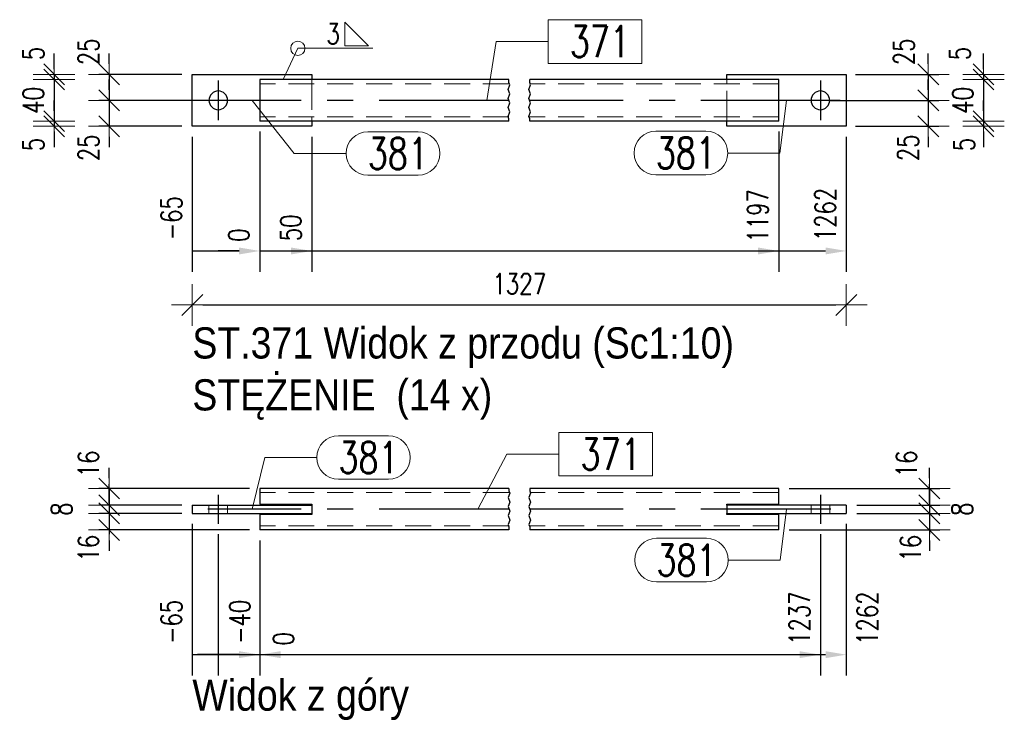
# Model space of a CAD drawing. Header units: millimetres. Extents: x -1005 to 207, y 18226 to 18896.
# Tile 28 of 50: x -273 to -178, y 18331 to 18398. Entities that reach past the tile are written whole.
import ezdxf

# ---------------------------------------------------------------- set-up
doc = ezdxf.new("R2010")
doc.units = ezdxf.units.MM
doc.header["$LTSCALE"] = 10
doc.linetypes.add('HIDDEN', pattern=[0.375, 0.25, -0.125])
doc.linetypes.add('MITTE', pattern=[2, 1.25, -0.25, 0.25, -0.25])
doc.layers.get('Defpoints').update_dxf_attribs({"color": 1})
for name, color, linetype, lineweight in [('PS_DIM', 4, 'Continuous', 13), ('PS_Hidden', 2, 'HIDDEN', 9), ('PS_Pos', 1, 'Continuous', 15), ('PS_Shape', 161, 'Continuous', 30), ('PS_SOLID', 7, 'Continuous', 30), ('PS_TEXT', 3, 'Continuous', 18), ('PS_Weld', 1, 'Continuous', 9)]:
    doc.layers.add(name, color=color, linetype=linetype, lineweight=lineweight)
doc.layers.add('PS_Mid', color=5, linetype='MITTE')
doc.styles.add('gil', font='txt', dxfattribs={"width": 0.9})
doc.styles.add('simplex', font='simplex.shx', dxfattribs={"width": 0.75})
doc.dimstyles.new('1_10_GŁ_DS1-LS10', dxfattribs={"dimtxt": 2, "dimasz": 2, "dimexe": 2, "dimexo": 1, "dimgap": 1, "dimtad": 1, "dimjust": 4, "dimdec": 0, "dimlfac": 10, "dimtxsty": 'simplex', "dimblk1": 'NONE', "dimsah": 1, "dimcen": 2, "dimclrd": 256, "dimclre": 256, "dimclrt": 3, "dimadec": 1, "dimazin": 0, "dimtfac": 1, "dimtdec": 0, "dimtmove": 2, "dimatfit": 3, "dimfxl": 1, "dimarcsym": 0})
doc.dimstyles.new('1_10_PRZ', dxfattribs={"dimtxt": 2, "dimasz": 1, "dimexe": 2, "dimexo": 5, "dimgap": 1, "dimtad": 1, "dimdec": 0, "dimlfac": 10, "dimtxsty": 'simplex', "dimblk": 'dimznak', "dimcen": 2, "dimse1": 1, "dimse2": 1, "dimclrt": 3, "dimadec": 1, "dimazin": 0, "dimtfac": 1, "dimtdec": 0, "dimtix": 1, "dimtmove": 2, "dimatfit": 3, "dimldrblk": 'dim-grot', "dimfxl": 1, "dimarcsym": 0})
doc.dimstyles.new('1_10_PRZ_DS1-LS10', dxfattribs={"dimtxt": 2, "dimasz": 1, "dimexe": 2, "dimexo": 5, "dimgap": 1, "dimtad": 1, "dimdec": 0, "dimlfac": 10, "dimtxsty": 'simplex', "dimblk": 'dimznak', "dimcen": 2, "dimse1": 1, "dimse2": 1, "dimclrt": 3, "dimadec": 1, "dimazin": 0, "dimtfac": 1, "dimtdec": 0, "dimtix": 1, "dimtmove": 2, "dimatfit": 3, "dimldrblk": 'dim-grot', "dimfxl": 1, "dimarcsym": 0})
doc.dimstyles.new('1_10_SC', dxfattribs={"dimtxt": 2, "dimasz": 1, "dimexe": 1, "dimexo": 1, "dimgap": 1, "dimtad": 1, "dimdec": 0, "dimlfac": 10, "dimtxsty": 'simplex', "dimblk": 'dimznak', "dimcen": 2, "dimclrd": 256, "dimclre": 256, "dimclrt": 3, "dimadec": 1, "dimazin": 0, "dimtfac": 1, "dimtdec": 0, "dimtix": 1, "dimtmove": 2, "dimatfit": 3, "dimldrblk": 'dim-grot', "dimfxl": 1, "dimarcsym": 0})

# ---------------------------------------------------------------- blocks, each defined once
blk = doc.blocks.new('*D1398')
at = {"layer": 'Defpoints', "color": 0, "transparency": 16777216}
for p in [(-256.469, 18387.804), (-249.969, 18388.304), (-249.969, 18375.804)]:
    blk.add_point(p, dxfattribs=at)
at = {"layer": 'PS_DIM', "lineweight": -2, "transparency": 16777216}
for p, q in [((-256.469, 18386.804), (-256.469, 18373.804)), ((-249.969, 18387.304), (-249.969, 18373.804)), ((-256.469, 18375.804), (-251.969, 18375.804))]:
    blk.add_line(p, q, dxfattribs=at)
at = {"layer": 'PS_DIM', "transparency": 16777216}
blk.add_solid([(-251.969, 18376.138), (-251.969, 18375.471), (-249.969, 18375.804)], dxfattribs=at)
at = {"layer": 'PS_DIM', "color": 3, "transparency": 16777216, "insert": (-258.489, 18378.967), "char_height": 2, "attachment_point": 5, "rotation": 90, "style": 'simplex'}
blk.add_mtext('-65', dxfattribs=at)
blk = doc.blocks.new('_None')
blk = doc.blocks.new('*D1399')
at = {"layer": 'Defpoints', "color": 0, "transparency": 16777216}
for p in [(-249.969, 18388.304), (-249.969, 18388.304), (-249.969, 18375.804)]:
    blk.add_point(p, dxfattribs=at)
at = {"layer": 'PS_DIM', "lineweight": -2, "transparency": 16777216}
for p, q in [((-249.969, 18387.304), (-249.969, 18373.804)), ((-249.969, 18387.304), (-249.969, 18373.804)), ((-251.969, 18375.804), (-253.969, 18375.804)), ((-249.969, 18375.804), (-247.969, 18375.804))]:
    blk.add_line(p, q, dxfattribs=at)
at = {"layer": 'PS_DIM', "transparency": 16777216}
blk.add_solid([(-251.969, 18376.138), (-251.969, 18375.471), (-249.969, 18375.804)], dxfattribs=at)
at = {"layer": 'PS_DIM', "color": 3, "transparency": 16777216, "insert": (-251.989, 18377.324), "char_height": 2, "attachment_point": 5, "rotation": 90, "style": 'simplex'}
blk.add_mtext('0', dxfattribs=at)
blk = doc.blocks.new('*D1400')
at = {"layer": 'Defpoints', "color": 0, "transparency": 16777216}
for p in [(-249.969, 18388.304), (-244.969, 18387.804), (-244.969, 18375.804)]:
    blk.add_point(p, dxfattribs=at)
at = {"layer": 'PS_DIM', "lineweight": -2, "transparency": 16777216}
for p, q in [((-249.969, 18387.304), (-249.969, 18373.804)), ((-244.969, 18386.804), (-244.969, 18373.804)), ((-249.969, 18375.804), (-246.969, 18375.804))]:
    blk.add_line(p, q, dxfattribs=at)
at = {"layer": 'PS_DIM', "transparency": 16777216}
blk.add_solid([(-246.969, 18376.138), (-246.969, 18375.471), (-244.969, 18375.804)], dxfattribs=at)
at = {"layer": 'PS_DIM', "color": 3, "transparency": 16777216, "insert": (-246.989, 18378.039), "char_height": 2, "attachment_point": 5, "rotation": 90, "style": 'simplex'}
blk.add_mtext('50', dxfattribs=at)
blk = doc.blocks.new('*D1401')
at = {"layer": 'Defpoints', "color": 0, "transparency": 16777216}
for p in [(-249.969, 18388.304), (-199.969, 18388.304), (-199.969, 18375.804)]:
    blk.add_point(p, dxfattribs=at)
at = {"layer": 'PS_DIM', "lineweight": -2, "transparency": 16777216}
for p, q in [((-249.969, 18387.304), (-249.969, 18373.804)), ((-199.969, 18387.304), (-199.969, 18373.804)), ((-249.969, 18375.804), (-201.969, 18375.804))]:
    blk.add_line(p, q, dxfattribs=at)
at = {"layer": 'PS_DIM', "transparency": 16777216}
blk.add_solid([(-201.969, 18376.138), (-201.969, 18375.471), (-199.969, 18375.804)], dxfattribs=at)
at = {"layer": 'PS_DIM', "color": 3, "transparency": 16777216, "insert": (-201.989, 18379.182), "char_height": 2, "attachment_point": 5, "rotation": 90, "style": 'simplex'}
blk.add_mtext('1197', dxfattribs=at)
blk = doc.blocks.new('*D1402')
at = {"layer": 'Defpoints', "color": 0, "transparency": 16777216}
for p in [(-249.969, 18388.304), (-193.469, 18387.804), (-193.469, 18375.804)]:
    blk.add_point(p, dxfattribs=at)
at = {"layer": 'PS_DIM', "lineweight": -2, "transparency": 16777216}
for p, q in [((-249.969, 18387.304), (-249.969, 18373.804)), ((-193.469, 18386.804), (-193.469, 18373.804)), ((-249.969, 18375.804), (-195.469, 18375.804))]:
    blk.add_line(p, q, dxfattribs=at)
at = {"layer": 'PS_DIM', "transparency": 16777216}
blk.add_solid([(-195.469, 18376.138), (-195.469, 18375.471), (-193.469, 18375.804)], dxfattribs=at)
at = {"layer": 'PS_DIM', "color": 3, "transparency": 16777216, "insert": (-195.489, 18379.324), "char_height": 2, "attachment_point": 5, "rotation": 90, "style": 'simplex'}
blk.add_mtext('1262', dxfattribs=at)
blk = doc.blocks.new('dimznak')
at = {"color": 0}
for points in [[(0, 2), (0, -2)], [(-2, 0), (2, 0)]]:
    blk.add_lwpolyline(points, dxfattribs=at)
at = {"color": 2}
blk.add_lwpolyline([(1, 1), (-1, -1)], dxfattribs=at)
blk = doc.blocks.new('*D1403')
at = {"layer": 'Defpoints', "color": 0, "transparency": 16777216}
for p in [(-256.469, 18392.804), (-264.469, 18390.304), (-253.969, 18390.304)]:
    blk.add_point(p, dxfattribs=at)
at = {"layer": 'PS_DIM', "lineweight": -2, "transparency": 16777216}
for p, q in [((-264.469, 18393.804), (-264.469, 18394.804)), ((-257.469, 18392.804), (-265.469, 18392.804)), ((-264.469, 18392.804), (-264.469, 18390.304)), ((-254.969, 18390.304), (-265.469, 18390.304)), ((-264.469, 18389.304), (-264.469, 18388.304))]:
    blk.add_line(p, q, dxfattribs=at)
for p, rotation in [((-264.469, 18392.804), 270), ((-264.469, 18390.304), 90)]:
    blk.add_blockref('dimznak', p, dxfattribs=dict(at, rotation=rotation))
at = {"layer": 'PS_DIM', "color": 3, "transparency": 16777216, "insert": (-266.469, 18394.965), "char_height": 2, "attachment_point": 5, "rotation": 90, "style": 'simplex'}
blk.add_mtext('25', dxfattribs=at)
blk = doc.blocks.new('dim-grot')
blk.add_hatch(color=256).paths.add_polyline_path([(0, 0), (-2, 0.5), (-2, -0.5)])
blk.add_lwpolyline([(0, 0), (-2, 0.5), (-2, -0.5), (0, 0)])
blk = doc.blocks.new('*D1404')
at = {"layer": 'Defpoints', "color": 0, "transparency": 16777216}
for p in [(-253.969, 18390.304), (-264.469, 18387.804), (-256.469, 18387.804)]:
    blk.add_point(p, dxfattribs=at)
at = {"layer": 'PS_DIM', "lineweight": -2, "transparency": 16777216}
for p, q in [((-264.469, 18391.304), (-264.469, 18392.304)), ((-254.969, 18390.304), (-265.469, 18390.304)), ((-264.469, 18390.304), (-264.469, 18387.804)), ((-257.469, 18387.804), (-265.469, 18387.804)), ((-264.469, 18386.804), (-264.469, 18385.804))]:
    blk.add_line(p, q, dxfattribs=at)
for p, rotation in [((-264.469, 18390.304), 270), ((-264.469, 18387.804), 90)]:
    blk.add_blockref('dimznak', p, dxfattribs=dict(at, rotation=rotation))
at = {"layer": 'PS_DIM', "color": 3, "transparency": 16777216, "insert": (-266.469, 18385.724), "char_height": 2, "attachment_point": 5, "rotation": 90, "style": 'simplex'}
blk.add_mtext('25', dxfattribs=at)
blk = doc.blocks.new('*D1405')
at = {"layer": 'Defpoints', "color": 0, "transparency": 16777216}
for p in [(-269.787, 18392.304), (-256.469, 18392.804), (-249.969, 18392.304)]:
    blk.add_point(p, dxfattribs=at)
at = {"layer": 'PS_DIM', "color": 0, "lineweight": -2, "transparency": 16777216}
for p, q in [((-269.787, 18393.804), (-269.787, 18394.804)), ((-269.787, 18392.804), (-269.787, 18392.304)), ((-269.787, 18391.304), (-269.787, 18390.304))]:
    blk.add_line(p, q, dxfattribs=at)
for p, rotation in [((-269.787, 18392.804), 270), ((-269.787, 18392.304), 90)]:
    blk.add_blockref('dimznak', p, dxfattribs=dict(at, rotation=rotation))
at = {"layer": 'PS_DIM', "color": 3, "transparency": 16777216, "insert": (-271.787, 18394.813), "char_height": 2, "attachment_point": 5, "rotation": 90, "style": 'simplex'}
blk.add_mtext('5', dxfattribs=at)
blk = doc.blocks.new('*D1406')
at = {"layer": 'Defpoints', "color": 0, "transparency": 16777216}
for p in [(-249.969, 18392.304), (-269.787, 18388.304), (-249.969, 18388.304)]:
    blk.add_point(p, dxfattribs=at)
at = {"layer": 'PS_DIM', "color": 0, "lineweight": -2, "transparency": 16777216}
for p, q in [((-269.787, 18393.304), (-269.787, 18394.304)), ((-269.787, 18392.304), (-269.787, 18388.304)), ((-269.787, 18387.304), (-269.787, 18386.304))]:
    blk.add_line(p, q, dxfattribs=at)
for p, rotation in [((-269.787, 18392.304), 270), ((-269.787, 18388.304), 90)]:
    blk.add_blockref('dimznak', p, dxfattribs=dict(at, rotation=rotation))
at = {"layer": 'PS_DIM', "color": 3, "transparency": 16777216, "insert": (-271.787, 18390.304), "char_height": 2, "attachment_point": 5, "rotation": 90, "style": 'simplex'}
blk.add_mtext('40', dxfattribs=at)
blk = doc.blocks.new('*D1407')
at = {"layer": 'Defpoints', "color": 0, "transparency": 16777216}
for p in [(-269.787, 18387.804), (-256.469, 18387.804), (-249.969, 18388.304)]:
    blk.add_point(p, dxfattribs=at)
at = {"layer": 'PS_DIM', "color": 0, "lineweight": -2, "transparency": 16777216}
for p, q in [((-269.787, 18389.304), (-269.787, 18390.304)), ((-269.787, 18388.304), (-269.787, 18387.804)), ((-269.787, 18386.804), (-269.787, 18385.804))]:
    blk.add_line(p, q, dxfattribs=at)
for p, rotation in [((-269.787, 18388.304), 270), ((-269.787, 18387.804), 90)]:
    blk.add_blockref('dimznak', p, dxfattribs=dict(at, rotation=rotation))
at = {"layer": 'PS_DIM', "color": 3, "transparency": 16777216, "insert": (-271.787, 18386.058), "char_height": 2, "attachment_point": 5, "rotation": 90, "style": 'simplex'}
blk.add_mtext('5', dxfattribs=at)
blk = doc.blocks.new('*D1408')
at = {"layer": 'Defpoints', "color": 0, "transparency": 16777216}
for p in [(-193.569, 18392.804), (-196.069, 18390.304), (-185.569, 18390.304)]:
    blk.add_point(p, dxfattribs=at)
at = {"layer": 'PS_DIM', "lineweight": -2, "transparency": 16777216}
for p, q in [((-185.569, 18393.804), (-185.569, 18394.804)), ((-192.569, 18392.804), (-184.569, 18392.804)), ((-185.569, 18392.804), (-185.569, 18390.304)), ((-195.069, 18390.304), (-184.569, 18390.304)), ((-185.569, 18389.304), (-185.569, 18388.304))]:
    blk.add_line(p, q, dxfattribs=at)
for p, rotation in [((-185.569, 18392.804), 270), ((-185.569, 18390.304), 90)]:
    blk.add_blockref('dimznak', p, dxfattribs=dict(at, rotation=rotation))
at = {"layer": 'PS_DIM', "color": 3, "transparency": 16777216, "insert": (-187.927, 18394.965), "char_height": 2, "attachment_point": 5, "rotation": 90, "style": 'simplex'}
blk.add_mtext('25', dxfattribs=at)
blk = doc.blocks.new('*D1409')
at = {"layer": 'Defpoints', "color": 0, "transparency": 16777216}
for p in [(-196.069, 18390.304), (-193.569, 18387.804), (-185.569, 18387.804)]:
    blk.add_point(p, dxfattribs=at)
at = {"layer": 'PS_DIM', "lineweight": -2, "transparency": 16777216}
for p, q in [((-185.569, 18391.304), (-185.569, 18392.304)), ((-195.069, 18390.304), (-184.569, 18390.304)), ((-185.569, 18390.304), (-185.569, 18387.804)), ((-192.569, 18387.804), (-184.569, 18387.804)), ((-185.569, 18386.804), (-185.569, 18385.804))]:
    blk.add_line(p, q, dxfattribs=at)
for p, rotation in [((-185.569, 18390.304), 270), ((-185.569, 18387.804), 90)]:
    blk.add_blockref('dimznak', p, dxfattribs=dict(at, rotation=rotation))
at = {"layer": 'PS_DIM', "color": 3, "transparency": 16777216, "insert": (-187.522, 18385.724), "char_height": 2, "attachment_point": 5, "rotation": 90, "style": 'simplex'}
blk.add_mtext('25', dxfattribs=at)
blk = doc.blocks.new('*D1410')
at = {"layer": 'Defpoints', "color": 0, "transparency": 16777216}
for p in [(-200.069, 18392.304), (-193.569, 18392.804), (-180.25, 18392.304)]:
    blk.add_point(p, dxfattribs=at)
at = {"layer": 'PS_DIM', "color": 0, "lineweight": -2, "transparency": 16777216}
for p, q in [((-180.25, 18393.804), (-180.25, 18394.804)), ((-180.25, 18392.804), (-180.25, 18392.304)), ((-180.25, 18391.304), (-180.25, 18390.304))]:
    blk.add_line(p, q, dxfattribs=at)
for p, rotation in [((-180.25, 18392.804), 270), ((-180.25, 18392.304), 90)]:
    blk.add_blockref('dimznak', p, dxfattribs=dict(at, rotation=rotation))
at = {"layer": 'PS_DIM', "color": 3, "transparency": 16777216, "insert": (-182.529, 18394.813), "char_height": 2, "attachment_point": 5, "rotation": 90, "style": 'simplex'}
blk.add_mtext('5', dxfattribs=at)
blk = doc.blocks.new('*D1411')
at = {"layer": 'Defpoints', "color": 0, "transparency": 16777216}
for p in [(-200.069, 18392.304), (-200.069, 18388.304), (-180.25, 18388.304)]:
    blk.add_point(p, dxfattribs=at)
at = {"layer": 'PS_DIM', "color": 0, "lineweight": -2, "transparency": 16777216}
for p, q in [((-180.25, 18393.304), (-180.25, 18394.304)), ((-180.25, 18392.304), (-180.25, 18388.304)), ((-180.25, 18387.304), (-180.25, 18386.304))]:
    blk.add_line(p, q, dxfattribs=at)
for p, rotation in [((-180.25, 18392.304), 270), ((-180.25, 18388.304), 90)]:
    blk.add_blockref('dimznak', p, dxfattribs=dict(at, rotation=rotation))
at = {"layer": 'PS_DIM', "color": 3, "transparency": 16777216, "insert": (-182.25, 18390.304), "char_height": 2, "attachment_point": 5, "rotation": 90, "style": 'simplex'}
blk.add_mtext('40', dxfattribs=at)
blk = doc.blocks.new('*D1412')
at = {"layer": 'Defpoints', "color": 0, "transparency": 16777216}
for p in [(-200.069, 18388.304), (-193.569, 18387.804), (-180.25, 18387.804)]:
    blk.add_point(p, dxfattribs=at)
at = {"layer": 'PS_DIM', "color": 0, "lineweight": -2, "transparency": 16777216}
for p, q in [((-180.25, 18389.304), (-180.25, 18390.304)), ((-180.25, 18388.304), (-180.25, 18387.804)), ((-180.25, 18386.804), (-180.25, 18385.804))]:
    blk.add_line(p, q, dxfattribs=at)
for p, rotation in [((-180.25, 18388.304), 270), ((-180.25, 18387.804), 90)]:
    blk.add_blockref('dimznak', p, dxfattribs=dict(at, rotation=rotation))
at = {"layer": 'PS_DIM', "color": 3, "transparency": 16777216, "insert": (-182.124, 18386.058), "char_height": 2, "attachment_point": 5, "rotation": 90, "style": 'simplex'}
blk.add_mtext('5', dxfattribs=at)
blk = doc.blocks.new('*D1413')
at = {"layer": 'Defpoints', "color": 0, "transparency": 16777216}
for p in [(-256.469, 18350.543), (-249.969, 18348.943), (-249.969, 18336.943)]:
    blk.add_point(p, dxfattribs=at)
at = {"layer": 'PS_DIM', "lineweight": -2, "transparency": 16777216}
for p, q in [((-256.469, 18349.543), (-256.469, 18334.943)), ((-249.969, 18347.943), (-249.969, 18334.943)), ((-256.469, 18336.943), (-251.969, 18336.943))]:
    blk.add_line(p, q, dxfattribs=at)
at = {"layer": 'PS_DIM', "transparency": 16777216}
blk.add_solid([(-251.969, 18337.277), (-251.969, 18336.61), (-249.969, 18336.943)], dxfattribs=at)
at = {"layer": 'PS_DIM', "color": 3, "transparency": 16777216, "insert": (-258.489, 18340.106), "char_height": 2, "attachment_point": 5, "rotation": 90, "style": 'simplex'}
blk.add_mtext('-65', dxfattribs=at)
blk = doc.blocks.new('*D1414')
at = {"layer": 'Defpoints', "color": 0, "transparency": 16777216}
for p in [(-253.969, 18349.543), (-249.969, 18348.943), (-249.969, 18336.943)]:
    blk.add_point(p, dxfattribs=at)
at = {"layer": 'PS_DIM', "lineweight": -2, "transparency": 16777216}
for p, q in [((-253.969, 18348.543), (-253.969, 18334.943)), ((-249.969, 18347.943), (-249.969, 18334.943)), ((-253.969, 18336.943), (-255.969, 18336.943)), ((-253.969, 18336.943), (-249.969, 18336.943)), ((-247.969, 18336.943), (-245.969, 18336.943))]:
    blk.add_line(p, q, dxfattribs=at)
at = {"layer": 'PS_DIM', "transparency": 16777216}
blk.add_solid([(-247.969, 18337.277), (-247.969, 18336.61), (-249.969, 18336.943)], dxfattribs=at)
at = {"layer": 'PS_DIM', "color": 3, "transparency": 16777216, "insert": (-251.895, 18340.106), "char_height": 2, "attachment_point": 5, "rotation": 90, "style": 'simplex'}
blk.add_mtext('-40', dxfattribs=at)
blk = doc.blocks.new('*D1415')
at = {"layer": 'Defpoints', "color": 0, "transparency": 16777216}
for p in [(-249.969, 18348.943), (-249.969, 18348.943), (-249.969, 18336.943)]:
    blk.add_point(p, dxfattribs=at)
at = {"layer": 'PS_DIM', "lineweight": -2, "transparency": 16777216}
for p, q in [((-249.969, 18347.943), (-249.969, 18334.943)), ((-249.969, 18347.943), (-249.969, 18334.943)), ((-251.969, 18336.943), (-253.969, 18336.943)), ((-249.969, 18336.943), (-247.969, 18336.943))]:
    blk.add_line(p, q, dxfattribs=at)
at = {"layer": 'PS_DIM', "transparency": 16777216}
blk.add_solid([(-251.969, 18337.277), (-251.969, 18336.61), (-249.969, 18336.943)], dxfattribs=at)
at = {"layer": 'PS_DIM', "color": 3, "transparency": 16777216, "insert": (-247.686, 18338.463), "char_height": 2, "attachment_point": 5, "rotation": 90, "style": 'simplex'}
blk.add_mtext('0', dxfattribs=at)
blk = doc.blocks.new('*D1416')
at = {"layer": 'Defpoints', "color": 0, "transparency": 16777216}
for p in [(-249.969, 18348.943), (-195.969, 18349.543), (-195.969, 18336.943)]:
    blk.add_point(p, dxfattribs=at)
at = {"layer": 'PS_DIM', "lineweight": -2, "transparency": 16777216}
for p, q in [((-249.969, 18347.943), (-249.969, 18334.943)), ((-195.969, 18348.543), (-195.969, 18334.943)), ((-249.969, 18336.943), (-197.969, 18336.943))]:
    blk.add_line(p, q, dxfattribs=at)
at = {"layer": 'PS_DIM', "transparency": 16777216}
blk.add_solid([(-197.969, 18337.277), (-197.969, 18336.61), (-195.969, 18336.943)], dxfattribs=at)
at = {"layer": 'PS_DIM', "color": 3, "transparency": 16777216, "insert": (-197.989, 18340.463), "char_height": 2, "attachment_point": 5, "rotation": 90, "style": 'simplex'}
blk.add_mtext('1237', dxfattribs=at)
blk = doc.blocks.new('*D1417')
at = {"layer": 'Defpoints', "color": 0, "transparency": 16777216}
for p in [(-193.469, 18350.543), (-249.969, 18348.943), (-193.469, 18336.943)]:
    blk.add_point(p, dxfattribs=at)
at = {"layer": 'PS_DIM', "lineweight": -2, "transparency": 16777216}
for p, q in [((-193.469, 18349.543), (-193.469, 18334.943)), ((-249.969, 18347.943), (-249.969, 18334.943)), ((-249.969, 18336.943), (-195.469, 18336.943))]:
    blk.add_line(p, q, dxfattribs=at)
at = {"layer": 'PS_DIM', "transparency": 16777216}
blk.add_solid([(-195.469, 18337.277), (-195.469, 18336.61), (-193.469, 18336.943)], dxfattribs=at)
at = {"layer": 'PS_DIM', "color": 3, "transparency": 16777216, "insert": (-191.449, 18340.463), "char_height": 2, "attachment_point": 5, "rotation": 90, "style": 'simplex'}
blk.add_mtext('1262', dxfattribs=at)
blk = doc.blocks.new('*D1418')
at = {"layer": 'Defpoints', "color": 0, "transparency": 16777216}
for p in [(-249.969, 18352.943), (-264.469, 18351.343), (-256.469, 18351.343)]:
    blk.add_point(p, dxfattribs=at)
at = {"layer": 'PS_DIM', "lineweight": -2, "transparency": 16777216}
for p, q in [((-264.469, 18353.943), (-264.469, 18354.943)), ((-250.969, 18352.943), (-265.469, 18352.943)), ((-264.469, 18352.943), (-264.469, 18351.343)), ((-257.469, 18351.343), (-265.469, 18351.343)), ((-264.469, 18350.343), (-264.469, 18349.343))]:
    blk.add_line(p, q, dxfattribs=at)
for p, rotation in [((-264.469, 18352.943), 270), ((-264.469, 18351.343), 90)]:
    blk.add_blockref('dimznak', p, dxfattribs=dict(at, rotation=rotation))
at = {"layer": 'PS_DIM', "color": 3, "transparency": 16777216, "insert": (-266.469, 18355.319), "char_height": 2, "attachment_point": 5, "rotation": 90, "style": 'simplex'}
blk.add_mtext('16', dxfattribs=at)
blk = doc.blocks.new('*D1419')
at = {"layer": 'Defpoints', "color": 0, "transparency": 16777216}
for p in [(-264.469, 18350.543), (-256.469, 18351.343), (-256.469, 18350.543)]:
    blk.add_point(p, dxfattribs=at)
at = {"layer": 'PS_DIM', "lineweight": -2, "transparency": 16777216}
for p, q in [((-264.469, 18352.343), (-264.469, 18353.343)), ((-257.469, 18351.343), (-265.469, 18351.343)), ((-257.469, 18350.543), (-265.469, 18350.543)), ((-264.469, 18351.343), (-264.469, 18350.543)), ((-264.469, 18349.543), (-264.469, 18348.543))]:
    blk.add_line(p, q, dxfattribs=at)
for p, rotation in [((-264.469, 18351.343), 270), ((-264.469, 18350.543), 90)]:
    blk.add_blockref('dimznak', p, dxfattribs=dict(at, rotation=rotation))
at = {"layer": 'PS_DIM', "color": 3, "transparency": 16777216, "insert": (-269.067, 18350.943), "char_height": 2, "attachment_point": 5, "rotation": 90, "style": 'simplex'}
blk.add_mtext('8', dxfattribs=at)
blk = doc.blocks.new('*D1420')
at = {"layer": 'Defpoints', "color": 0, "transparency": 16777216}
for p in [(-256.469, 18350.543), (-264.469, 18348.943), (-249.969, 18348.943)]:
    blk.add_point(p, dxfattribs=at)
at = {"layer": 'PS_DIM', "lineweight": -2, "transparency": 16777216}
for p, q in [((-264.469, 18351.543), (-264.469, 18352.543)), ((-257.469, 18350.543), (-265.469, 18350.543)), ((-264.469, 18350.543), (-264.469, 18348.943)), ((-250.969, 18348.943), (-265.469, 18348.943)), ((-264.469, 18347.943), (-264.469, 18346.943))]:
    blk.add_line(p, q, dxfattribs=at)
for p, rotation in [((-264.469, 18350.543), 270), ((-264.469, 18348.943), 90)]:
    blk.add_blockref('dimznak', p, dxfattribs=dict(at, rotation=rotation))
at = {"layer": 'PS_DIM', "color": 3, "transparency": 16777216, "insert": (-266.469, 18347.186), "char_height": 2, "attachment_point": 5, "rotation": 90, "style": 'simplex'}
blk.add_mtext('16', dxfattribs=at)
blk = doc.blocks.new('*D1421')
at = {"layer": 'Defpoints', "color": 0, "transparency": 16777216}
for p in [(-199.969, 18352.943), (-193.469, 18351.343), (-185.469, 18351.343)]:
    blk.add_point(p, dxfattribs=at)
at = {"layer": 'PS_DIM', "lineweight": -2, "transparency": 16777216}
for p, q in [((-185.469, 18353.943), (-185.469, 18354.943)), ((-198.969, 18352.943), (-184.469, 18352.943)), ((-185.469, 18352.943), (-185.469, 18351.343)), ((-192.469, 18351.343), (-184.469, 18351.343)), ((-185.469, 18350.343), (-185.469, 18349.343))]:
    blk.add_line(p, q, dxfattribs=at)
for p, rotation in [((-185.469, 18352.943), 270), ((-185.469, 18351.343), 90)]:
    blk.add_blockref('dimznak', p, dxfattribs=dict(at, rotation=rotation))
at = {"layer": 'PS_DIM', "color": 3, "transparency": 16777216, "insert": (-187.667, 18355.319), "char_height": 2, "attachment_point": 5, "rotation": 90, "style": 'simplex'}
blk.add_mtext('16', dxfattribs=at)
blk = doc.blocks.new('*D1422')
at = {"layer": 'Defpoints', "color": 0, "transparency": 16777216}
for p in [(-193.469, 18351.343), (-193.469, 18350.543), (-185.469, 18350.543)]:
    blk.add_point(p, dxfattribs=at)
at = {"layer": 'PS_DIM', "lineweight": -2, "transparency": 16777216}
for p, q in [((-185.469, 18352.343), (-185.469, 18353.343)), ((-192.469, 18351.343), (-184.469, 18351.343)), ((-192.469, 18350.543), (-184.469, 18350.543)), ((-185.469, 18351.343), (-185.469, 18350.543)), ((-185.469, 18349.543), (-185.469, 18348.543))]:
    blk.add_line(p, q, dxfattribs=at)
for p, rotation in [((-185.469, 18351.343), 270), ((-185.469, 18350.543), 90)]:
    blk.add_blockref('dimznak', p, dxfattribs=dict(at, rotation=rotation))
at = {"layer": 'PS_DIM', "color": 3, "transparency": 16777216, "insert": (-182.321, 18350.943), "char_height": 2, "attachment_point": 5, "rotation": 90, "style": 'simplex'}
blk.add_mtext('8', dxfattribs=at)
blk = doc.blocks.new('*D1423')
at = {"layer": 'Defpoints', "color": 0, "transparency": 16777216}
for p in [(-193.469, 18350.543), (-199.969, 18348.943), (-185.469, 18348.943)]:
    blk.add_point(p, dxfattribs=at)
at = {"layer": 'PS_DIM', "lineweight": -2, "transparency": 16777216}
for p, q in [((-185.469, 18351.543), (-185.469, 18352.543)), ((-192.469, 18350.543), (-184.469, 18350.543)), ((-185.469, 18350.543), (-185.469, 18348.943)), ((-198.969, 18348.943), (-184.469, 18348.943)), ((-185.469, 18347.943), (-185.469, 18346.943))]:
    blk.add_line(p, q, dxfattribs=at)
for p, rotation in [((-185.469, 18350.543), 270), ((-185.469, 18348.943), 90)]:
    blk.add_blockref('dimznak', p, dxfattribs=dict(at, rotation=rotation))
at = {"layer": 'PS_DIM', "color": 3, "transparency": 16777216, "insert": (-187.286, 18347.186), "char_height": 2, "attachment_point": 5, "rotation": 90, "style": 'simplex'}
blk.add_mtext('16', dxfattribs=at)
blk = doc.blocks.new('*D1453')
at = {"layer": 'Defpoints', "color": 0, "transparency": 16777216}
for p in [(-256.469, 18387.804), (-193.469, 18387.804), (-193.469, 18370.608)]:
    blk.add_point(p, dxfattribs=at)
at = {"layer": 'PS_DIM', "color": 0, "lineweight": -2, "transparency": 16777216}
blk.add_line((-255.469, 18370.608), (-194.469, 18370.608), dxfattribs=at)
at = {"layer": 'PS_DIM', "color": 0, "lineweight": -2, "transparency": 16777216, "rotation": 180}
blk.add_blockref('dimznak', (-256.469, 18370.608), dxfattribs=at)
at = {"layer": 'PS_DIM', "color": 0, "lineweight": -2, "transparency": 16777216}
blk.add_blockref('dimznak', (-193.469, 18370.608), dxfattribs=at)
at = {"layer": 'PS_DIM', "color": 3, "transparency": 16777216, "insert": (-224.969, 18372.648), "char_height": 2, "attachment_point": 5, "style": 'simplex'}
blk.add_mtext('1327', dxfattribs=at)
blk = doc.blocks.new('*X767')
at = {"color": 1}
for p, q in [((-225.969, 18464.462), (-225.969, 18464.759)), ((-225.877, 18464.245), (-225.969, 18464.462)), ((-223.969, 18464.462), (-223.969, 18464.759)), ((-223.877, 18464.245), (-223.969, 18464.462)), ((-226.06, 18463.811), (-225.877, 18464.245)), ((-225.877, 18463.378), (-226.06, 18463.811)), ((-226.06, 18462.945), (-225.877, 18463.378)), ((-224.06, 18463.811), (-223.877, 18464.245)), ((-223.877, 18463.378), (-224.06, 18463.811)), ((-224.06, 18462.945), (-223.877, 18463.378)), ((-225.877, 18462.511), (-226.06, 18462.945)), ((-226.06, 18462.078), (-225.877, 18462.511)), ((-223.877, 18462.511), (-224.06, 18462.945)), ((-224.06, 18462.078), (-223.877, 18462.511)), ((-225.877, 18461.644), (-226.06, 18462.078)), ((-226.06, 18461.211), (-225.877, 18461.644)), ((-223.877, 18461.644), (-224.06, 18462.078)), ((-224.06, 18461.211), (-223.877, 18461.644)), ((-225.969, 18460.994), (-226.06, 18461.211)), ((-225.969, 18460.759), (-225.969, 18460.994)), ((-223.969, 18460.994), (-224.06, 18461.211)), ((-223.969, 18460.759), (-223.969, 18460.994))]:
    blk.add_line(p, q, dxfattribs=at)
at = {"layer": 'PS_Hidden', "color": 2, "linetype": 'HIDDEN'}
for p, q in [((-225.969, 18464.359), (-249.969, 18464.359)), ((-244.969, 18464.759), (-244.969, 18464.359)), ((-244.969, 18464.359), (-244.969, 18461.159)), ((-199.969, 18464.359), (-223.969, 18464.359)), ((-204.969, 18464.759), (-204.969, 18464.359)), ((-204.969, 18461.159), (-204.969, 18464.359)), ((-225.969, 18461.159), (-249.969, 18461.159)), ((-244.969, 18461.159), (-244.969, 18460.759)), ((-199.969, 18461.159), (-223.969, 18461.159)), ((-204.969, 18461.159), (-204.969, 18460.759))]:
    blk.add_line(p, q, dxfattribs=at)
at = {"layer": 'PS_Mid', "color": 5, "linetype": 'MITTE'}
for p, q in [((-253.969, 18464.659), (-253.969, 18460.859)), ((-195.969, 18464.659), (-195.969, 18460.859)), ((-252.069, 18462.759), (-255.869, 18462.759)), ((-225.969, 18462.759), (-254.969, 18462.759)), ((-194.969, 18462.759), (-223.969, 18462.759)), ((-194.069, 18462.759), (-197.869, 18462.759))]:
    blk.add_line(p, q, dxfattribs=at)
at = {"layer": 'PS_SOLID', "color": 7, "linetype": 'Continuous'}
for p, q in [((-256.469, 18465.259), (-244.969, 18465.259)), ((-256.469, 18460.259), (-256.469, 18465.259)), ((-249.969, 18464.759), (-249.969, 18460.759)), ((-225.969, 18464.759), (-249.969, 18464.759)), ((-244.969, 18465.259), (-244.969, 18464.759)), ((-199.969, 18464.759), (-223.969, 18464.759)), ((-204.969, 18465.259), (-193.469, 18465.259)), ((-204.969, 18464.759), (-204.969, 18465.259)), ((-199.969, 18460.759), (-199.969, 18464.759)), ((-193.469, 18465.259), (-193.469, 18460.259)), ((-225.969, 18460.759), (-249.969, 18460.759)), ((-244.969, 18460.759), (-244.969, 18460.259)), ((-199.969, 18460.759), (-223.969, 18460.759)), ((-204.969, 18460.259), (-204.969, 18460.759)), ((-244.969, 18460.259), (-256.469, 18460.259)), ((-193.469, 18460.259), (-204.969, 18460.259))]:
    blk.add_line(p, q, dxfattribs=at)
at = {"layer": 'PS_SOLID', "color": 7, "extrusion": (0, 0, -1)}
for centre in [(253.969, 18462.759), (195.969, 18462.759)]:
    blk.add_circle(centre, 0.9, dxfattribs=at)
blk = doc.blocks.new('*X768')
at = {"color": 1}
for p, q in [((-213.173, 18470.521), (-222.195, 18470.521)), ((-222.195, 18470.521), (-222.195, 18466.321)), ((-213.173, 18466.321), (-213.173, 18470.521)), ((-228.111, 18462.759), (-227.195, 18468.421)), ((-227.195, 18468.421), (-222.195, 18468.421)), ((-222.195, 18466.321), (-213.173, 18466.321))]:
    blk.add_line(p, q, dxfattribs=at)
at = {"color": 30, "style": 'simplex', "width": 0.75}
blk.add_text('371', height=3, dxfattribs=at).set_placement((-220.095, 18466.921))
blk = doc.blocks.new('*X769')
at = {"color": 1}
for p, q in [((-250.719, 18462.759), (-246.651, 18457.643)), ((-239.551, 18459.743), (-234.729, 18459.743)), ((-246.651, 18457.643), (-241.651, 18457.643)), ((-239.551, 18455.543), (-234.729, 18455.543))]:
    blk.add_line(p, q, dxfattribs=at)
for centre, start, end in [((-239.551, 18457.643), 90, 270), ((-234.729, 18457.643), 270, 90)]:
    blk.add_arc(centre, 2.1, start, end, dxfattribs=at)
at = {"color": 30, "style": 'simplex', "width": 0.75}
blk.add_text('381', height=3, dxfattribs=at).set_placement((-239.551, 18456.143))
blk = doc.blocks.new('*X770')
at = {"color": 1}
for p, q in [((-199.219, 18462.759), (-199.889, 18457.689)), ((-211.81, 18459.789), (-206.989, 18459.789)), ((-204.889, 18457.689), (-199.889, 18457.689)), ((-211.81, 18455.589), (-206.989, 18455.589))]:
    blk.add_line(p, q, dxfattribs=at)
for centre, start, end in [((-211.81, 18457.689), 90, 270), ((-206.989, 18457.689), 270, 90)]:
    blk.add_arc(centre, 2.1, start, end, dxfattribs=at)
at = {"color": 30, "style": 'simplex', "width": 0.75}
blk.add_text('381', height=3, dxfattribs=at).set_placement((-211.81, 18456.189))
blk = doc.blocks.new('*X772')
at = {"color": 1}
for p, q in [((-225.877, 18424.946), (-226.06, 18424.512)), ((-226.06, 18424.512), (-225.877, 18424.079)), ((-225.969, 18425.398), (-225.969, 18425.162)), ((-225.969, 18425.162), (-225.877, 18424.946)), ((-223.877, 18424.946), (-224.06, 18424.512)), ((-224.06, 18424.512), (-223.877, 18424.079)), ((-223.969, 18425.398), (-223.969, 18425.162)), ((-223.969, 18425.162), (-223.877, 18424.946)), ((-225.877, 18424.079), (-226.06, 18423.645)), ((-226.06, 18423.645), (-225.877, 18423.212)), ((-223.877, 18424.079), (-224.06, 18423.645)), ((-224.06, 18423.645), (-223.877, 18423.212)), ((-225.877, 18423.212), (-226.06, 18422.778)), ((-226.06, 18422.778), (-225.877, 18422.345)), ((-223.877, 18423.212), (-224.06, 18422.778)), ((-224.06, 18422.778), (-223.877, 18422.345)), ((-225.877, 18422.345), (-226.06, 18421.911)), ((-226.06, 18421.911), (-225.969, 18421.695)), ((-225.969, 18421.695), (-225.969, 18421.398)), ((-223.877, 18422.345), (-224.06, 18421.911)), ((-224.06, 18421.911), (-223.969, 18421.695)), ((-223.969, 18421.695), (-223.969, 18421.398))]:
    blk.add_line(p, q, dxfattribs=at)
at = {"layer": 'PS_Hidden', "color": 2, "linetype": 'HIDDEN'}
for p, q in [((-225.969, 18424.998), (-249.969, 18424.998)), ((-199.969, 18424.998), (-223.969, 18424.998)), ((-254.869, 18422.998), (-254.869, 18423.798)), ((-253.069, 18422.998), (-253.069, 18423.798)), ((-196.869, 18422.998), (-196.869, 18423.798)), ((-195.069, 18422.998), (-195.069, 18423.798)), ((-225.969, 18421.798), (-249.969, 18421.798)), ((-199.969, 18421.798), (-223.969, 18421.798))]:
    blk.add_line(p, q, dxfattribs=at)
at = {"layer": 'PS_Mid', "color": 5, "linetype": 'MITTE'}
for p, q in [((-253.969, 18424.798), (-253.969, 18421.998)), ((-195.969, 18424.798), (-195.969, 18421.998)), ((-225.969, 18423.398), (-254.969, 18423.398)), ((-194.969, 18423.398), (-223.969, 18423.398))]:
    blk.add_line(p, q, dxfattribs=at)
at = {"layer": 'PS_SOLID', "color": 7, "linetype": 'Continuous'}
for p, q in [((-249.969, 18425.398), (-249.969, 18423.898)), ((-225.969, 18425.398), (-249.969, 18425.398)), ((-199.969, 18425.398), (-223.969, 18425.398)), ((-199.969, 18423.898), (-199.969, 18425.398)), ((-256.469, 18423.798), (-244.969, 18423.798)), ((-256.469, 18423.798), (-256.469, 18422.998)), ((-249.969, 18423.898), (-244.969, 18423.898)), ((-244.969, 18423.898), (-244.969, 18423.798)), ((-244.969, 18423.798), (-244.969, 18422.998)), ((-204.969, 18423.798), (-204.969, 18423.898)), ((-204.969, 18423.898), (-199.969, 18423.898)), ((-193.469, 18423.798), (-204.969, 18423.798)), ((-204.969, 18423.798), (-204.969, 18422.998)), ((-193.469, 18423.798), (-193.469, 18422.998)), ((-256.469, 18422.998), (-244.969, 18422.998)), ((-249.969, 18422.898), (-249.969, 18421.398)), ((-244.969, 18422.898), (-249.969, 18422.898)), ((-244.969, 18422.998), (-244.969, 18422.898)), ((-204.969, 18422.998), (-193.469, 18422.998)), ((-204.969, 18422.898), (-204.969, 18422.998)), ((-199.969, 18422.898), (-204.969, 18422.898)), ((-199.969, 18421.398), (-199.969, 18422.898)), ((-225.969, 18421.398), (-249.969, 18421.398)), ((-199.969, 18421.398), (-223.969, 18421.398))]:
    blk.add_line(p, q, dxfattribs=at)
blk = doc.blocks.new('*X773')
at = {"color": 1}
for p, q in [((-212.142, 18430.798), (-221.163, 18430.798)), ((-221.163, 18430.798), (-221.163, 18426.598)), ((-212.142, 18426.598), (-212.142, 18430.798)), ((-228.964, 18423.398), (-226.163, 18428.698)), ((-226.163, 18428.698), (-221.163, 18428.698)), ((-221.163, 18426.598), (-212.142, 18426.598))]:
    blk.add_line(p, q, dxfattribs=at)
at = {"color": 30, "style": 'simplex', "width": 0.75}
blk.add_text('371', height=3, dxfattribs=at).set_placement((-219.063, 18427.198))
blk = doc.blocks.new('*X774')
at = {"color": 1}
for p, q in [((-242.391, 18430.475), (-237.57, 18430.475)), ((-250.719, 18423.398), (-249.491, 18428.375)), ((-249.491, 18428.375), (-244.491, 18428.375)), ((-242.391, 18426.275), (-237.57, 18426.275))]:
    blk.add_line(p, q, dxfattribs=at)
for centre, start, end in [((-242.391, 18428.375), 90, 270), ((-237.57, 18428.375), 270, 90)]:
    blk.add_arc(centre, 2.1, start, end, dxfattribs=at)
at = {"color": 30, "style": 'simplex', "width": 0.75}
blk.add_text('381', height=3, dxfattribs=at).set_placement((-242.391, 18426.875))
blk = doc.blocks.new('*X775')
at = {"color": 1}
for p, q in [((-199.219, 18423.398), (-199.836, 18418.497)), ((-211.757, 18420.597), (-206.936, 18420.597)), ((-204.836, 18418.497), (-199.836, 18418.497)), ((-211.757, 18416.397), (-206.936, 18416.397))]:
    blk.add_line(p, q, dxfattribs=at)
for centre, start, end in [((-211.757, 18418.497), 90, 270), ((-206.936, 18418.497), 270, 90)]:
    blk.add_arc(centre, 2.1, start, end, dxfattribs=at)
at = {"color": 30, "style": 'simplex', "width": 0.75}
blk.add_text('381', height=3, dxfattribs=at).set_placement((-211.757, 18416.997))
blk = doc.blocks.new('*X776')
at = {"color": 3, "style": 'gil', "width": 0.9}
blk.add_text('Widok z góry', height=3, dxfattribs=at).set_placement((-256.469, 18404.005))
blk = doc.blocks.new('*X800')
at = {"color": 3}
for p, q in [((-239.491, 18468), (-241.791, 18470.3)), ((-241.791, 18470.3), (-241.791, 18468)), ((-241.791, 18468), (-239.491, 18468))]:
    blk.add_line(p, q, dxfattribs=at)
at = {"color": 9}
for p, q in [((-247.73, 18464.759), (-246.306, 18467.77)), ((-246.306, 18467.77), (-239.096, 18467.77))]:
    blk.add_line(p, q, dxfattribs=at)
blk.add_circle((-246.306, 18467.77), 0.69, dxfattribs=at)
at = {"color": 2, "style": 'simplex', "width": 0.75}
blk.add_text('3', height=2, dxfattribs=at).set_placement((-243.546, 18468.17))

msp = doc.modelspace()

# ---------------------------------------------------------------- block references
at = {"layer": 'PS_Pos'}
for name in ['*X768', '*X769', '*X770', '*X773', '*X774', '*X775']:
    msp.add_blockref(name, (0, -72.454), dxfattribs=at)
at = {"layer": 'PS_Shape', "color": 40}
for name in ['*X767', '*X772']:
    msp.add_blockref(name, (0, -72.454), dxfattribs=at)
at = {"layer": 'PS_TEXT'}
msp.add_blockref('*X776', (0, -72.454), dxfattribs=at)
at = {"layer": 'PS_Weld'}
msp.add_blockref('*X800', (0, -72.454), dxfattribs=at)

# ---------------------------------------------------------------- texts
at = {"color": 3, "style": 'gil', "width": 0.9}
for s, p in [('ST.371 Widok z przodu (Sc1:10)', (-256.469, 18365.452)), ('STĘŻENIE  (14 x)', (-256.469, 18360.452))]:
    msp.add_text(s, height=3, dxfattribs=at).set_placement(p)

# ---------------------------------------------------------------- dimensions: what is measured, and where the dimension line sits
at = {"layer": 'PS_DIM'}
for base, p1, p2, dimstyle, picture, middle in [((-264.469, 18390.304), (-256.469, 18392.804), (-253.969, 18390.304), '1_10_SC', '*D1403', (-266.469, 18394.965)), ((-185.569, 18390.304), (-193.569, 18392.804), (-196.069, 18390.304), '1_10_SC', '*D1408', (-187.927, 18394.965)), ((-269.787, 18392.304), (-256.469, 18392.804), (-249.969, 18392.304), '1_10_PRZ', '*D1405', (-271.787, 18394.813)), ((-180.25, 18392.304), (-193.569, 18392.804), (-200.069, 18392.304), '1_10_PRZ', '*D1410', (-182.529, 18394.813)), ((-264.469, 18387.804), (-253.969, 18390.304), (-256.469, 18387.804), '1_10_SC', '*D1404', (-266.469, 18385.724)), ((-185.569, 18387.804), (-196.069, 18390.304), (-193.569, 18387.804), '1_10_SC', '*D1409', (-187.522, 18385.724)), ((-269.787, 18387.804), (-249.969, 18388.304), (-256.469, 18387.804), '1_10_PRZ', '*D1407', (-271.787, 18386.058)), ((-180.25, 18387.804), (-200.069, 18388.304), (-193.569, 18387.804), '1_10_PRZ', '*D1412', (-182.124, 18386.058)), ((-264.469, 18351.343), (-249.969, 18352.943), (-256.469, 18351.343), '1_10_SC', '*D1418', (-266.469, 18355.319)), ((-185.469, 18351.343), (-199.969, 18352.943), (-193.469, 18351.343), '1_10_SC', '*D1421', (-187.667, 18355.319)), ((-264.469, 18350.543), (-256.469, 18351.343), (-256.469, 18350.543), '1_10_SC', '*D1419', (-269.067, 18350.943)), ((-264.469, 18348.943), (-256.469, 18350.543), (-249.969, 18348.943), '1_10_SC', '*D1420', (-266.469, 18347.186)), ((-185.469, 18348.943), (-193.469, 18350.543), (-199.969, 18348.943), '1_10_SC', '*D1423', (-187.286, 18347.186)), ((-185.469, 18350.543), (-193.469, 18351.343), (-193.469, 18350.543), '1_10_SC', '*D1422', (-182.321, 18350.943))]:
    dim = msp.add_linear_dim(base=base, p1=p1, p2=p2, angle=90, dimstyle=dimstyle, dxfattribs=at)
    dim.commit()
    dim.dimension.update_dxf_attribs({"geometry": picture, "text_midpoint": middle, "dimtype": 160})
for base, p1, p2, picture, middle in [((-269.787, 18388.304), (-249.969, 18392.304), (-249.969, 18388.304), '*D1406', (-271.787, 18390.304)), ((-180.25, 18388.304), (-200.069, 18392.304), (-200.069, 18388.304), '*D1411', (-182.25, 18390.304))]:
    dim = msp.add_linear_dim(base=base, p1=p1, p2=p2, angle=90, dimstyle='1_10_PRZ', dxfattribs=at)
    dim.commit()
    dim.dimension.update_dxf_attribs({"geometry": picture, "text_midpoint": middle})
for base, p1, p2, text, picture, middle in [((-249.969, 18375.804), (-256.469, 18387.804), (-249.969, 18388.304), '-65', '*D1398', (-258.489, 18378.967)), ((-249.969, 18375.804), (-249.969, 18388.304), (-249.969, 18388.304), '0', '*D1399', (-251.989, 18377.324)), ((-199.969, 18375.804), (-249.969, 18388.304), (-199.969, 18388.304), '1197', '*D1401', (-201.989, 18379.182)), ((-193.469, 18375.804), (-249.969, 18388.304), (-193.469, 18387.804), '1262', '*D1402', (-195.489, 18379.324)), ((-249.969, 18336.943), (-256.469, 18350.543), (-249.969, 18348.943), '-65', '*D1413', (-258.489, 18340.106)), ((-193.469, 18336.943), (-249.969, 18348.943), (-193.469, 18350.543), '1262', '*D1417', (-191.449, 18340.463)), ((-249.969, 18336.943), (-253.969, 18349.543), (-249.969, 18348.943), '-40', '*D1414', (-251.895, 18340.106)), ((-249.969, 18336.943), (-249.969, 18348.943), (-249.969, 18348.943), '0', '*D1415', (-247.686, 18338.463)), ((-195.969, 18336.943), (-249.969, 18348.943), (-195.969, 18349.543), '1237', '*D1416', (-197.989, 18340.463))]:
    dim = msp.add_linear_dim(base=base, p1=p1, p2=p2, text=text, dimstyle='1_10_GŁ_DS1-LS10', dxfattribs=at)
    dim.commit()
    dim.dimension.update_dxf_attribs({"geometry": picture, "text_midpoint": middle, "dimtype": 160, "text_rotation": 90})
dim = msp.add_linear_dim(base=(-193.469, 18370.608), p1=(-256.469, 18387.804), p2=(-193.469, 18387.804), text='1327', dimstyle='1_10_PRZ_DS1-LS10', dxfattribs=at)
dim.commit()
dim.dimension.update_dxf_attribs({"geometry": '*D1453', "text_midpoint": (-224.969, 18372.648), "dimtype": 160})
dim = msp.add_linear_dim(base=(-244.969, 18375.804), p1=(-249.969, 18388.304), p2=(-244.969, 18387.804), dimstyle='1_10_GŁ_DS1-LS10', dxfattribs=at)
dim.commit()
dim.dimension.update_dxf_attribs({"geometry": '*D1400', "text_midpoint": (-246.989, 18378.039), "dimtype": 160, "text_rotation": 90})

doc.saveas('drawing.dxf')
